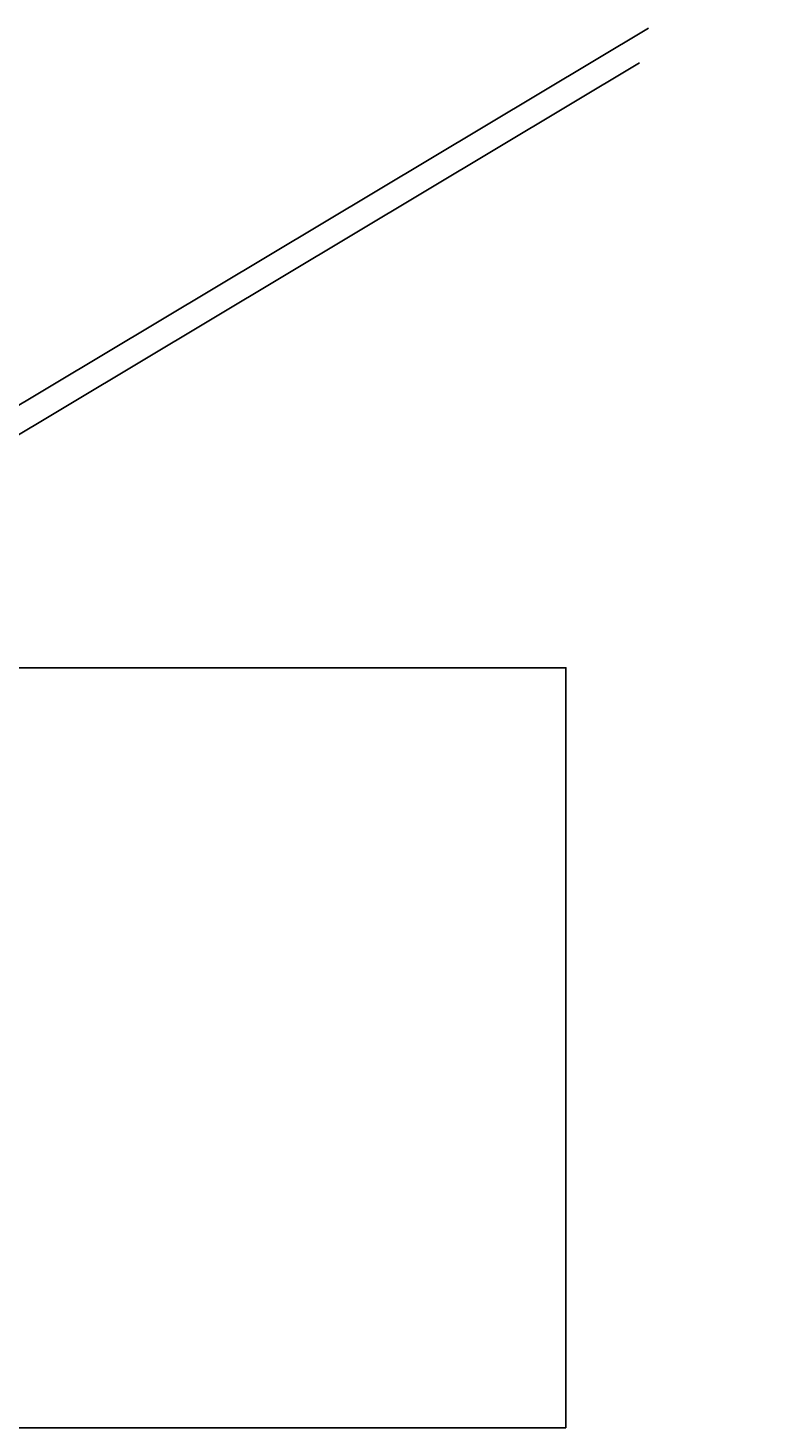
# Model space of a CAD drawing. Header units: millimetres. Extents: x -7746077780 to -3844657605, y -13315294818 to -6656873469.
# Tile 88 of 129: x -3871843404 to -3871673463, y -6657199718 to -6656873469. Entities that reach past the tile are written whole.
import ezdxf

# ---------------------------------------------------------------- set-up
doc = ezdxf.new("R2010")
doc.units = ezdxf.units.MM
doc.header["$MEASUREMENT"] = 0
doc.layers.add('TEX', color=6, linetype='Continuous')
doc.styles.get("Standard").update_dxf_attribs({"font": 'verdana.ttf', "height": 250})

msp = doc.modelspace()

# ---------------------------------------------------------------- linework, layer by layer
at = {"layer": 'TEX', "color": 3, "ltscale": 30}
for p, q in [((-3871913028.373884, -6657001710.495808), (-3871698934.810539, -6656873468.525192)), ((-3871915100.883339, -6657009865.240447), (-3871701007.319994, -6656881623.269832))]:
    msp.add_line(p, q, dxfattribs=at)
at = {"layer": 'TEX', "color": 7, "ltscale": 30}
msp.add_lwpolyline([(-3871718184.910956, -6657199718.266684), (-3872108960.492145, -6657199718.266684), (-3872108960.492145, -6657022551.725495), (-3871718184.910956, -6657022551.725495)], close=True, dxfattribs=at)

# ---------------------------------------------------------------- texts
at = {"ltscale": 20, "char_height": 350, "width": 6986.334579, "attachment_point": 1}
for insert in [(-3871981671.616003, -6657124095.635433), (-3871956935.259848, -6657124095.635434)]:
    msp.add_mtext('\\pi1041.8;{\\LFOUNDATION LEVEL \\P\\pi1839;R.L. 80.600 M }', dxfattribs=dict(at, insert=insert))
at = {"layer": 'TEX', "insert": (-3871867704.068379, -6657138017.229929), "char_height": 602.98333333, "width": 19412.92919813, "attachment_point": 1}
msp.add_mtext('\\A1;\\pi2414.7;{\\fTimes New Roman|b1|i0|c0|p18;\\LCONSTRUCTION OF HIGH LEVEL \\P\\pi0;BRIDGE ACROSS PHOOLDORGI NALLA ON AMAKONI - CHORBHATTI  ROAD\\H1x;.}', dxfattribs=at)

doc.saveas('drawing.dxf')
